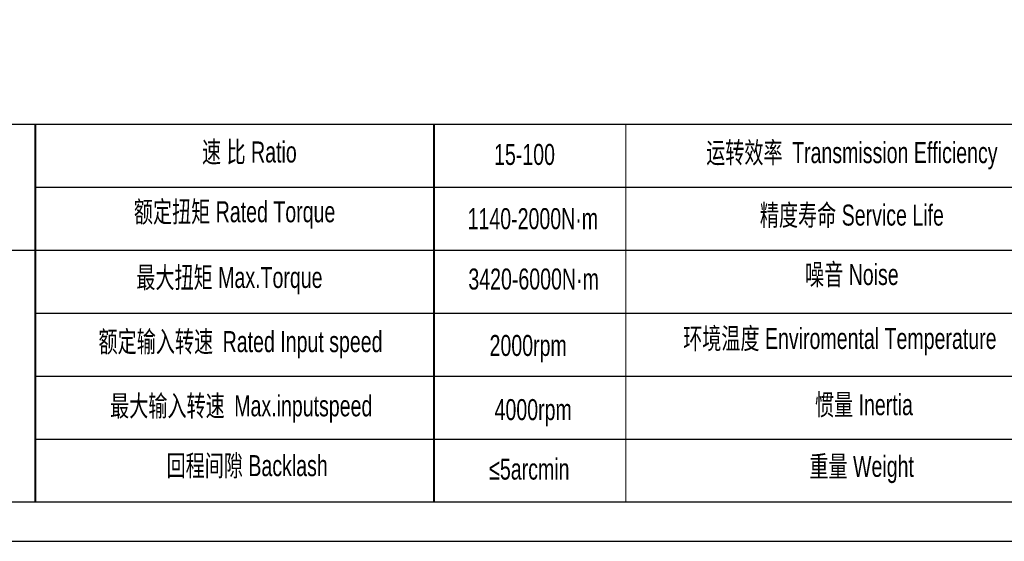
# Model space of a CAD drawing. Header units: millimetres. Extents: x 6735 to 7978, y 3609 to 4485.
# Tile 2 of 9: x 6945 to 7314, y 3609 to 3804. Entities that reach past the tile are written whole.
import ezdxf

# ---------------------------------------------------------------- set-up
doc = ezdxf.new("R2010")
doc.units = ezdxf.units.MM
doc.layers.get('0').update_dxf_attribs({"lineweight": 40})
doc.layers.add('SLD-0', color=7, linetype='Continuous', lineweight=18)
doc.layers.add('图框_外框线', color=7, linetype='Continuous')
doc.styles.add('标准', font='arial.ttf', dxfattribs={"width": 0.667})

msp = doc.modelspace()

# ---------------------------------------------------------------- linework, layer by layer
for p, q in [((6950.82, 3765.04), (6950.82, 3623.43)), ((7100.3, 3765.04), (7100.3, 3623.43))]:
    msp.add_line(p, q)
at = {"layer": 'SLD-0'}
msp.add_line((7172.32, 3765.04), (7172.32, 3623.47), dxfattribs=at)
at = {"layer": '图框_外框线'}
for p, q in [((6843.99, 3765.04), (7958.74, 3765.04)), ((6950.82, 3741.42), (7577.33, 3741.42)), ((6843.99, 3717.79), (7958.74, 3717.79)), ((6950.82, 3694.17), (7958.74, 3694.17)), ((6950.82, 3670.54), (7958.74, 3670.54)), ((6950.82, 3646.92), (7958.74, 3646.92))]:
    msp.add_line(p, q, dxfattribs=at)
at = {"layer": '图框_外框线', "color": 3}
msp.add_lwpolyline([(6734.55, 3608.7), (7973.49, 3608.7), (7973.49, 4484.81), (6734.55, 4484.81)], close=True, dxfattribs=at)
at = {"layer": '图框_外框线', "color": 3, "lineweight": 25}
msp.add_lwpolyline([(6808.29, 3623.45), (7958.74, 3623.45), (7958.74, 4470.06), (6808.29, 4470.06)], close=True, dxfattribs=at)

# ---------------------------------------------------------------- texts
at = {"layer": 'SLD-0', "color": 1, "char_height": 7.875, "attachment_point": 2, "style": '标准'}
for s, insert, width in [('速 比 Ratio', (7031.16, 3758.55), 64.3459), ('{\\fSimSun|b0|i0|c134|p2;运转效率 }Transmission Efficiency', (7257.14, 3758.31), 133.8242), ('15-100', (7134.36, 3757.64), 33.4829), ('{\\fSimSun|b0|i0|c134|p2;额定扭矩} Rated Torque', (7025.62, 3736.15), 88.427), ('1140-2000N·m', (7137.49, 3733.56), 33.4829), ('精度寿命 Service Life', (7257.14, 3734.9), 133.8242), ('{\\fSimSun|b0|i0|c134|p2;最大扭矩} Max.Torque', (7023.69, 3711.53), 101.7129), ('噪音 Noise', (7257.14, 3712.63), 133.8242), ('3420-6000N·m', (7137.77, 3710.94), 33.4829), ('环境温度 Enviromental Temperature', (7252.63, 3688.66), 133.8242), ('{\\fSimSun|b0|i0|c134|p2;额定输入转速 }Rated Input speed', (7027.84, 3687.47), 144.8927), ('2000rpm', (7135.73, 3686.04), 33.4829), ('{\\fSimSun|b0|i0|c134|p2;最大输入转速 }Max.inputspeed ', (7028.11, 3663.41), 133.2674), ('惯量 Inertia', (7261.66, 3663.84), 133.8242), ('4000rpm', (7137.61, 3661.99), 60.4362), ('回程间隙 Backlash', (7030.33, 3641), 64.3459), ('重量 Weight', (7260.81, 3640.72), 133.8242), ('≤5arcmin ', (7136.17, 3639.7), 33.4829)]:
    msp.add_mtext(s, dxfattribs=dict(at, insert=insert, width=width))

doc.saveas('drawing.dxf')
